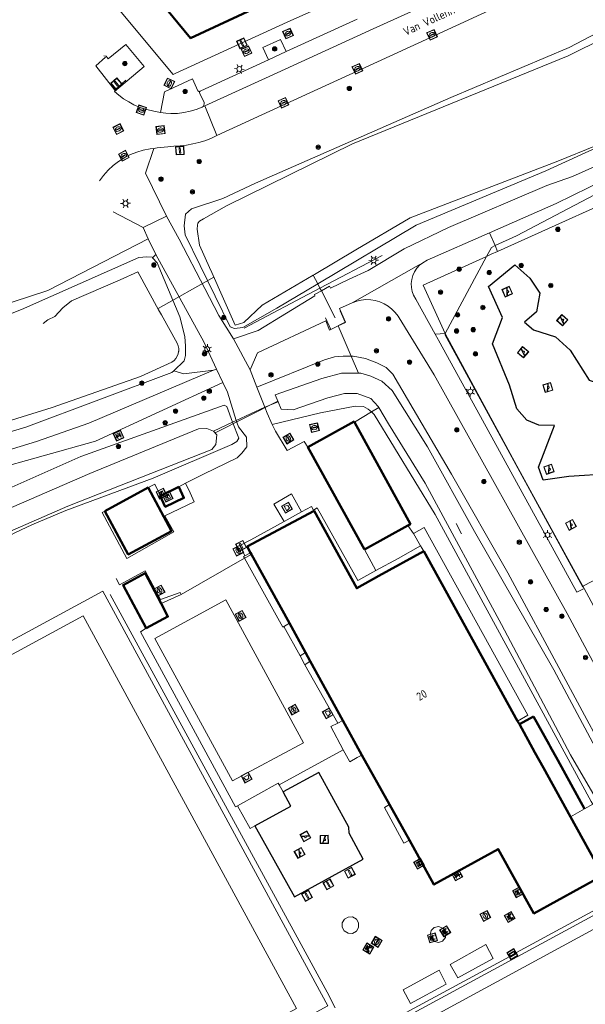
# Model space of a CAD drawing. Header units: metres. Extents: x 94279 to 96109, y 461866 to 463040.
# Tile 18 of 175: x 94541 to 94611, y 462527 to 462648. Entities that reach past the tile are written whole.
import ezdxf
from ezdxf.enums import TextEntityAlignment as Align

# ---------------------------------------------------------------- set-up
doc = ezdxf.new("R2010")
doc.units = ezdxf.units.M
doc.layers.get('0').update_dxf_attribs({"linetype": 'CONTINUOUS'})
for name, color, linetype, lineweight in [('B_BEBOUWINGSGRENS_0', 132, 'CONTINUOUS', 50), ('B_LUIFEL_1', 132, 'CONTINUOUS', 50), ('B_OPSTAL_0', 132, 'CONTINUOUS', 50), ('G_GRENS_ALGEMEEN_0', 251, 'CONTINUOUS', 13), ('K_DUIKER_LIJN_-1', 251, 'CONTINUOUS', 13), ('Q_BANK_0', 251, 'CONTINUOUS', 13), ('Q_BLOEMBAK_0', 251, 'CONTINUOUS', 13), ('Q_BOOM_0', 251, 'CONTINUOUS', 13), ('Q_BRANDKRAAN_0', 251, 'CONTINUOUS', 13), ('Q_CONTAINER_0', 251, 'CONTINUOUS', 13), ('Q_ELEKTRAKAST_0', 251, 'CONTINUOUS', 13), ('Q_FIETSENREK_LIJN_0', 251, 'CONTINUOUS', 13), ('Q_INSPECTIE_OF_RIOOLPUT_0', 251, 'CONTINUOUS', 13), ('Q_KOLK_0', 251, 'CONTINUOUS', 13), ('Q_LICHTMAST_0', 251, 'CONTINUOUS', 13), ('Q_PAAL_ALGEMEEN_0', 251, 'CONTINUOUS', 13), ('Q_PICKNICKTAFEL_0', 251, 'CONTINUOUS', 13), ('Q_RECLAMEBORD_0', 251, 'CONTINUOUS', 13), ('Q_SPEELVOORZIENING_0', 251, 'CONTINUOUS', 13), ('Q_VERKEERSBORDPAAL_0', 251, 'CONTINUOUS', 13), ('Q_VLAGGENMAST_0', 251, 'CONTINUOUS', 13), ('Q_WATERLEIDINGPUT_0', 251, 'CONTINUOUS', 13), ('T_CULTUURGRENS_0', 251, 'CONTINUOUS', 13), ('T_HEK_0', 251, 'CONTINUOUS', 13), ('T_HEK_1', 251, 'CONTINUOUS', 13), ('T_HEK_LIJN_0', 251, 'CONTINUOUS', 13), ('T_SPORTBELIJNING_0', 251, 'CONTINUOUS', 13), ('T_WALBESCHERMING_0', 251, 'CONTINUOUS', 13), ('V_WEGGRENS_0', 251, 'CONTINUOUS', 13), ('W_WATERGRENS_0', 251, 'CONTINUOUS', 13), ('Z_GBKN_HUISNUMMER_0', 251, 'CONTINUOUS', 13), ('Z_STRAATNAAM_0', 251, 'CONTINUOUS', 13)]:
    doc.layers.add(name, color=color, linetype=linetype, lineweight=lineweight)
doc.layers.add('Valondergrond_0', color=251, linetype='CONTINUOUS')
doc.styles.get("Standard").update_dxf_attribs({"font": 'isocp.shx'})

# ---------------------------------------------------------------- blocks, each defined once
blk = doc.blocks.new('Q_LICHTMAST')
for points in [[(-0.26, 0.15), (-0.52, 0.3)], [(0, 0.3), (0, 0.6)], [(0.26, 0.15), (0.52, 0.3)], [(-0.26, -0.15), (-0.52, -0.3)], [(0, -0.3), (0, -0.6)], [(0.26, -0.15), (0.52, -0.3)]]:
    blk.add_lwpolyline(points)
blk.add_circle((0, 0), 0.3)
blk = doc.blocks.new('Q_VERKEERSBORDPAAL')
for points in [[(-0.5, 0.5), (0.5, 0.5), (0.5, -0.5), (-0.5, -0.5)], [(-0.08, 0.33), (0.07, 0.33), (0.07, -0.33), (-0.08, -0.33)]]:
    blk.add_lwpolyline(points, close=True)
blk.add_lwpolyline([(-0.44, 0.46), (0.44, 0.46, -0.414214), (0.46, 0.44), (0.46, -0.44, -0.414214), (0.44, -0.46), (-0.44, -0.46, -0.414214), (-0.46, -0.44), (-0.46, 0.44), (-0.46, 0.44), (-0.46, 0.45), (-0.46, 0.45), (-0.46, 0.45), (-0.46, 0.45), (-0.46, 0.45), (-0.46, 0.45), (-0.46, 0.46), (-0.46, 0.46), (-0.46, 0.46), (-0.45, 0.46), (-0.45, 0.46), (-0.45, 0.46), (-0.45, 0.46), (-0.45, 0.46), (-0.45, 0.46), (-0.44, 0.46), (-0.44, 0.46)], format="xyb")
blk = doc.blocks.new('Q_VLAGGENMAST')
for points in [[(-0.5, 0.5), (0.5, 0.5), (0.5, -0.5), (-0.5, -0.5)], [(-0.08, 0.33), (0.07, 0.33), (0.07, -0.33), (-0.08, -0.33)]]:
    blk.add_lwpolyline(points, close=True)
blk.add_lwpolyline([(-0.44, 0.46), (0.44, 0.46, -0.414214), (0.46, 0.44), (0.46, -0.44, -0.414214), (0.44, -0.46), (-0.44, -0.46, -0.414214), (-0.46, -0.44), (-0.46, 0.44), (-0.46, 0.44), (-0.46, 0.45), (-0.46, 0.45), (-0.46, 0.45), (-0.46, 0.45), (-0.46, 0.45), (-0.46, 0.45), (-0.46, 0.46), (-0.46, 0.46), (-0.46, 0.46), (-0.45, 0.46), (-0.45, 0.46), (-0.45, 0.46), (-0.45, 0.46), (-0.45, 0.46), (-0.45, 0.46), (-0.44, 0.46), (-0.44, 0.46)], format="xyb")
blk = doc.blocks.new('Q_PAAL_ALGEMEEN')
for points in [[(-0.5, 0.5), (0.5, 0.5), (0.5, -0.5), (-0.5, -0.5)], [(-0.08, 0.33), (0.07, 0.33), (0.07, -0.33), (-0.08, -0.33)]]:
    blk.add_lwpolyline(points, close=True)
blk.add_lwpolyline([(-0.44, 0.46), (0.44, 0.46, -0.414214), (0.46, 0.44), (0.46, -0.44, -0.414214), (0.44, -0.46), (-0.44, -0.46, -0.414214), (-0.46, -0.44), (-0.46, 0.44), (-0.46, 0.44), (-0.46, 0.45), (-0.46, 0.45), (-0.46, 0.45), (-0.46, 0.45), (-0.46, 0.45), (-0.46, 0.45), (-0.46, 0.46), (-0.46, 0.46), (-0.46, 0.46), (-0.45, 0.46), (-0.45, 0.46), (-0.45, 0.46), (-0.45, 0.46), (-0.45, 0.46), (-0.45, 0.46), (-0.44, 0.46), (-0.44, 0.46)], format="xyb")
blk = doc.blocks.new('Q_KOLK')
blk.add_lwpolyline([(-0.5, 0.5), (0.5, 0.5), (0.5, -0.5), (-0.5, -0.5)], close=True)
for points in [[(-0.44, 0.46), (0.44, 0.46, -0.414214), (0.46, 0.44), (0.46, -0.44, -0.414214), (0.44, -0.46), (-0.44, -0.46, -0.414214), (-0.46, -0.44), (-0.46, 0.44, -0.414214), (-0.44, 0.46)], [(-0.34, 0.1, 0.380426), (-0.28, -0.18)], [(-0.01, 0.27, 0.240218), (-0.34, 0.1)], [(-0.19, 0.04, 0.853344), (-0.19, -0.03)], [(0.33, 0.11, 0.240191), (-0.01, 0.27)], [(0.18, -0.03, 0.849746), (0.18, 0.04)], [(0.27, -0.18, 0.380426), (0.33, 0.11)], [(-0.28, -0.18, 0.148452), (0.01, -0.26)], [(0.01, -0.26, 0.131742), (0.27, -0.18)]]:
    blk.add_lwpolyline(points, format="xyb")
for points in [[(-0.19, 0.04), (0.18, 0.04)], [(0.18, -0.03), (-0.19, -0.03)]]:
    blk.add_lwpolyline(points)
blk = doc.blocks.new('Q_WATERLEIDINGPUT')
blk.add_lwpolyline([(-0.5, 0.5), (0.5, 0.5), (0.5, -0.5), (-0.5, -0.5)], close=True)
for points in [[(-0.44, 0.46), (0.44, 0.46, -0.414214), (0.46, 0.44), (0.46, -0.44, -0.414214), (0.44, -0.46), (-0.44, -0.46, -0.414214), (-0.46, -0.44), (-0.46, 0.44), (-0.46, 0.44), (-0.46, 0.45), (-0.46, 0.45), (-0.46, 0.45), (-0.46, 0.45), (-0.46, 0.45), (-0.46, 0.45), (-0.46, 0.46), (-0.46, 0.46), (-0.46, 0.46), (-0.45, 0.46), (-0.45, 0.46), (-0.45, 0.46), (-0.45, 0.46), (-0.45, 0.46), (-0.45, 0.46), (-0.44, 0.46), (-0.44, 0.46)], [(-0.34, 0.1, 0.380426), (-0.28, -0.18)], [(-0.01, 0.27, 0.240218), (-0.34, 0.1)], [(-0.19, 0.04, 0.853344), (-0.19, -0.03)], [(0.33, 0.11, 0.240191), (-0.01, 0.27)], [(0.18, -0.03, 0.849746), (0.18, 0.04)], [(0.27, -0.18, 0.380426), (0.33, 0.11)], [(-0.28, -0.18, 0.148452), (0.01, -0.26)], [(0.01, -0.26, 0.131742), (0.27, -0.18)]]:
    blk.add_lwpolyline(points, format="xyb")
for points in [[(-0.19, 0.04), (0.18, 0.04)], [(0.18, -0.03), (-0.19, -0.03)]]:
    blk.add_lwpolyline(points)
blk = doc.blocks.new('Q_INSPECTIE_OF_RIOOLPUT')
blk.add_lwpolyline([(-0.5, 0.5), (0.5, 0.5), (0.5, -0.5), (-0.5, -0.5)], close=True)
for points in [[(-0.44, 0.46), (0.44, 0.46, -0.414214), (0.46, 0.44), (0.46, -0.44, -0.414214), (0.44, -0.46), (-0.44, -0.46, -0.414214), (-0.46, -0.44), (-0.46, 0.44), (-0.46, 0.44), (-0.46, 0.45), (-0.46, 0.45), (-0.46, 0.45), (-0.46, 0.45), (-0.46, 0.45), (-0.46, 0.45), (-0.46, 0.46), (-0.46, 0.46), (-0.46, 0.46), (-0.45, 0.46), (-0.45, 0.46), (-0.45, 0.46), (-0.45, 0.46), (-0.45, 0.46), (-0.45, 0.46), (-0.44, 0.46), (-0.44, 0.46)], [(-0.34, 0.1, 0.380426), (-0.28, -0.18)], [(-0.01, 0.27, 0.240218), (-0.34, 0.1)], [(-0.19, 0.04, 0.853344), (-0.19, -0.03)], [(0.33, 0.11, 0.240191), (-0.01, 0.27)], [(0.18, -0.03, 0.849746), (0.18, 0.04)], [(0.27, -0.18, 0.380426), (0.33, 0.11)], [(-0.28, -0.18, 0.148452), (0.01, -0.26)], [(0.01, -0.26, 0.131742), (0.27, -0.18)]]:
    blk.add_lwpolyline(points, format="xyb")
for points in [[(-0.19, 0.04), (0.18, 0.04)], [(0.18, -0.03), (-0.19, -0.03)]]:
    blk.add_lwpolyline(points)
blk = doc.blocks.new('Q_BRANDKRAAN')
blk.add_lwpolyline([(-0.5, 0.5), (0.5, 0.5), (0.5, -0.5), (-0.5, -0.5)], close=True)
for points in [[(-0.44, 0.46), (0.44, 0.46, -0.414214), (0.46, 0.44), (0.46, -0.44, -0.414214), (0.44, -0.46), (-0.44, -0.46, -0.414214), (-0.46, -0.44), (-0.46, 0.44), (-0.46, 0.44), (-0.46, 0.45), (-0.46, 0.45), (-0.46, 0.45), (-0.46, 0.45), (-0.46, 0.45), (-0.46, 0.45), (-0.46, 0.46), (-0.46, 0.46), (-0.46, 0.46), (-0.45, 0.46), (-0.45, 0.46), (-0.45, 0.46), (-0.45, 0.46), (-0.45, 0.46), (-0.45, 0.46), (-0.44, 0.46), (-0.44, 0.46)], [(-0.34, 0.1, 0.380426), (-0.28, -0.18)], [(-0.01, 0.27, 0.240218), (-0.34, 0.1)], [(-0.19, 0.04, 0.853344), (-0.19, -0.03)], [(0.33, 0.11, 0.240191), (-0.01, 0.27)], [(0.18, -0.03, 0.849746), (0.18, 0.04)], [(0.27, -0.18, 0.380426), (0.33, 0.11)], [(-0.28, -0.18, 0.148452), (0.01, -0.26)], [(0.01, -0.26, 0.131742), (0.27, -0.18)]]:
    blk.add_lwpolyline(points, format="xyb")
for points in [[(-0.19, 0.04), (0.18, 0.04)], [(0.18, -0.03), (-0.19, -0.03)]]:
    blk.add_lwpolyline(points)
blk = doc.blocks.new('Q_SPEELVOORZIENING')
blk.add_lwpolyline([(-0.5, 0.5), (0.5, 0.5), (0.5, -0.5), (-0.5, -0.5)], close=True)
for points in [[(-0.44, 0.46), (0.44, 0.46, -0.414214), (0.46, 0.44), (0.46, -0.44, -0.414214), (0.44, -0.46), (-0.44, -0.46, -0.414214), (-0.46, -0.44), (-0.46, 0.44), (-0.46, 0.44), (-0.46, 0.45), (-0.46, 0.45), (-0.46, 0.45), (-0.46, 0.45), (-0.46, 0.45), (-0.46, 0.45), (-0.46, 0.46), (-0.46, 0.46), (-0.46, 0.46), (-0.45, 0.46), (-0.45, 0.46), (-0.45, 0.46), (-0.45, 0.46), (-0.45, 0.46), (-0.45, 0.46), (-0.44, 0.46), (-0.44, 0.46)], [(-0.36, 0.2, 1.168313), (-0.39, 0.14)], [(-0.09, 0.02, 0.778987), (-0.04, -0.17)], [(-0.04, -0.17, 0.508825), (0.06, -0.04)], [(0.36, -0.16, 1.031322), (0.38, -0.1)]]:
    blk.add_lwpolyline(points, format="xyb")
for points in [[(-0.39, 0.14), (-0.09, 0.02)], [(-0.36, 0.2), (0.38, -0.1)], [(0.06, -0.04), (0.36, -0.16)]]:
    blk.add_lwpolyline(points)
blk = doc.blocks.new('Q_BANK')
blk.add_lwpolyline([(-0.5, 0.5), (0.5, 0.5), (0.5, -0.5), (-0.5, -0.5)], close=True)
blk.add_lwpolyline([(-0.44, 0.46), (0.44, 0.46, -0.414214), (0.46, 0.44), (0.46, -0.44, -0.414214), (0.44, -0.46), (-0.44, -0.46, -0.414214), (-0.46, -0.44), (-0.46, 0.44), (-0.46, 0.44), (-0.46, 0.45), (-0.46, 0.45), (-0.46, 0.45), (-0.46, 0.45), (-0.46, 0.45), (-0.46, 0.45), (-0.46, 0.46), (-0.46, 0.46), (-0.46, 0.46), (-0.45, 0.46), (-0.45, 0.46), (-0.45, 0.46), (-0.45, 0.46), (-0.45, 0.46), (-0.45, 0.46), (-0.44, 0.46), (-0.44, 0.46)], format="xyb")
for points in [[(-0.27, 0.02), (-0.37, -0.08)], [(-0.18, 0.13), (-0.27, 0.13), (-0.27, 0.28)], [(-0.27, 0.28), (0.26, 0.28), (0.26, 0.13), (0.17, 0.13)], [(-0.18, 0.02), (-0.27, 0.02)], [(-0.27, 0.02), (-0.18, 0.02)], [(-0.18, 0.02), (-0.18, 0.13)], [(-0.18, 0.13), (-0.14, 0.13)], [(-0.14, 0.13), (-0.14, 0.02)], [(0.13, 0.13), (-0.14, 0.13)], [(0.13, 0.02), (-0.14, 0.02)], [(-0.14, 0.02), (0.13, 0.02)], [(0.13, 0.02), (-0.14, 0.02)], [(-0.14, 0.02), (0.13, 0.02)], [(-0.14, 0.02), (0.13, 0.02)], [(0.13, 0.02), (0.13, 0.13)], [(0.13, 0.13), (0.17, 0.13)], [(0.17, 0.13), (0.17, 0.02)], [(0.17, 0.02), (0.26, 0.02)], [(0.17, 0.02), (0.26, 0.02)], [(0.26, 0.02), (0.36, -0.08)], [(-0.24, -0.08), (-0.37, -0.08)], [(-0.19, -0.08), (-0.19, -0.27), (-0.24, -0.27), (-0.24, -0.08)], [(-0.24, -0.08), (-0.19, -0.08)], [(0.18, -0.08), (-0.19, -0.08)], [(0.23, -0.08), (0.23, -0.27), (0.18, -0.27), (0.18, -0.08)], [(0.18, -0.08), (0.23, -0.08)], [(0.36, -0.08), (0.23, -0.08)]]:
    blk.add_lwpolyline(points)
blk = doc.blocks.new('Q_PICKNICKTAFEL')
blk.add_lwpolyline([(-0.5, 0.5), (0.5, 0.5), (0.5, -0.5), (-0.5, -0.5)], close=True)
blk.add_lwpolyline([(-0.44, 0.46), (0.44, 0.46, -0.414214), (0.46, 0.44), (0.46, -0.44, -0.414214), (0.44, -0.46), (-0.44, -0.46, -0.414214), (-0.46, -0.44), (-0.46, 0.44), (-0.46, 0.44), (-0.46, 0.45), (-0.46, 0.45), (-0.46, 0.45), (-0.46, 0.45), (-0.46, 0.45), (-0.46, 0.45), (-0.46, 0.46), (-0.46, 0.46), (-0.46, 0.46), (-0.45, 0.46), (-0.45, 0.46), (-0.45, 0.46), (-0.45, 0.46), (-0.45, 0.46), (-0.45, 0.46), (-0.44, 0.46), (-0.44, 0.46)], format="xyb")
for points in [[(-0.25, -0.06), (-0.41, -0.06), (-0.41, 0.02)], [(-0.41, 0.02), (-0.21, 0.02)], [(-0.14, 0.21), (-0.27, 0.21), (-0.27, 0.28)], [(-0.27, 0.28), (0.26, 0.28), (0.26, 0.21), (0.13, 0.21)], [(-0.21, 0.02), (-0.14, 0.21)], [(-0.12, 0.02), (-0.03, 0.21)], [(-0.12, 0.02), (0.11, 0.02)], [(0.03, 0.21), (-0.03, 0.21)], [(0.11, 0.02), (0.03, 0.21)], [(0.21, 0.02), (0.13, 0.21)], [(0.21, 0.02), (0.4, 0.02), (0.4, -0.06), (0.24, -0.06)], [(-0.34, -0.28), (-0.25, -0.06)], [(-0.34, -0.28), (-0.24, -0.28)], [(-0.24, -0.28), (-0.15, -0.06)], [(0.14, -0.06), (-0.15, -0.06)], [(0.23, -0.28), (0.14, -0.06)], [(0.23, -0.28), (0.33, -0.28)], [(0.33, -0.28), (0.24, -0.06)]]:
    blk.add_lwpolyline(points)
blk = doc.blocks.new('Q_ELEKTRAKAST')
for points in [[(-0.5, 0.5), (0.5, 0.5), (0.5, -0.5), (-0.5, -0.5)], [(-0.26, 0.26), (0.25, 0.26), (0.25, 0.19), (-0.26, 0.19)], [(-0.26, 0.11), (0.25, 0.11), (0.25, -0.33), (-0.26, -0.33)]]:
    blk.add_lwpolyline(points, close=True)
blk.add_lwpolyline([(-0.44, 0.46), (0.44, 0.46, -0.414214), (0.46, 0.44), (0.46, -0.44, -0.414214), (0.44, -0.46), (-0.44, -0.46, -0.414214), (-0.46, -0.44), (-0.46, 0.44), (-0.46, 0.44), (-0.46, 0.45), (-0.46, 0.45), (-0.46, 0.45), (-0.46, 0.45), (-0.46, 0.45), (-0.46, 0.45), (-0.46, 0.46), (-0.46, 0.46), (-0.46, 0.46), (-0.45, 0.46), (-0.45, 0.46), (-0.45, 0.46), (-0.45, 0.46), (-0.45, 0.46), (-0.45, 0.46), (-0.44, 0.46), (-0.44, 0.46)], format="xyb")
blk.add_lwpolyline([(-0.18, 0, -1), (-0.18, -0.07, -1)], format="xyb", close=True)
blk.add_lwpolyline([(0.04, 0.09), (-0.06, -0.11), (0.04, -0.11), (-0.06, -0.31)])
blk = doc.blocks.new('Q_RECLAMEBORD')
for points in [[(-0.5, 0.5), (0.5, 0.5), (0.5, -0.5), (-0.5, -0.5)], [(-0.37, 0.22), (0.36, 0.22), (0.36, -0.21), (-0.37, -0.21)]]:
    blk.add_lwpolyline(points, close=True)
for points in [[(-0.44, 0.46), (0.44, 0.46, -0.414214), (0.46, 0.44), (0.46, -0.44, -0.414214), (0.44, -0.46), (-0.44, -0.46, -0.414214), (-0.46, -0.44), (-0.46, 0.44), (-0.46, 0.44), (-0.46, 0.45), (-0.46, 0.45), (-0.46, 0.45), (-0.46, 0.45), (-0.46, 0.45), (-0.46, 0.45), (-0.46, 0.46), (-0.46, 0.46), (-0.46, 0.46), (-0.45, 0.46), (-0.45, 0.46), (-0.45, 0.46), (-0.45, 0.46), (-0.45, 0.46), (-0.45, 0.46), (-0.44, 0.46), (-0.44, 0.46)], [(-0.29, 0.16), (0.28, 0.16, -0.414214), (0.3, 0.14), (0.3, -0.13, -0.414214), (0.28, -0.16), (-0.29, -0.16, -0.414214), (-0.31, -0.13), (-0.31, 0.14), (-0.31, 0.14), (-0.31, 0.14), (-0.31, 0.14), (-0.31, 0.15), (-0.31, 0.15), (-0.31, 0.15), (-0.3, 0.15), (-0.3, 0.15), (-0.3, 0.15), (-0.3, 0.16), (-0.3, 0.16), (-0.3, 0.16), (-0.3, 0.16), (-0.29, 0.16), (-0.29, 0.16), (-0.29, 0.16), (-0.29, 0.16), (-0.29, 0.16)]]:
    blk.add_lwpolyline(points, format="xyb")
blk = doc.blocks.new('Q_BLOEMBAK')
for points in [[(-0.5, 0.5), (0.5, 0.5), (0.5, -0.5), (-0.5, -0.5)], [(-0.34, 0.2), (0.33, 0.2), (0.19, -0.25), (-0.2, -0.25)]]:
    blk.add_lwpolyline(points, close=True)
blk.add_lwpolyline([(-0.44, 0.46), (0.44, 0.46, -0.414214), (0.46, 0.44), (0.46, -0.44, -0.414214), (0.44, -0.46), (-0.44, -0.46, -0.414214), (-0.46, -0.44), (-0.46, 0.44), (-0.46, 0.44), (-0.46, 0.45), (-0.46, 0.45), (-0.46, 0.45), (-0.46, 0.45), (-0.46, 0.45), (-0.46, 0.45), (-0.46, 0.46), (-0.46, 0.46), (-0.46, 0.46), (-0.45, 0.46), (-0.45, 0.46), (-0.45, 0.46), (-0.45, 0.46), (-0.45, 0.46), (-0.45, 0.46), (-0.44, 0.46), (-0.44, 0.46)], format="xyb")
blk = doc.blocks.new('Q_CONTAINER')
for points in [[(-0.5, 0.5), (0.5, 0.5), (0.5, -0.5), (-0.5, -0.5)], [(-0.34, 0.2), (0.33, 0.2), (0.19, -0.25), (-0.2, -0.25)]]:
    blk.add_lwpolyline(points, close=True)
blk.add_lwpolyline([(-0.44, 0.46), (0.44, 0.46, -0.414214), (0.46, 0.44), (0.46, -0.44, -0.414214), (0.44, -0.46), (-0.44, -0.46, -0.414214), (-0.46, -0.44), (-0.46, 0.44), (-0.46, 0.44), (-0.46, 0.45), (-0.46, 0.45), (-0.46, 0.45), (-0.46, 0.45), (-0.46, 0.45), (-0.46, 0.45), (-0.46, 0.46), (-0.46, 0.46), (-0.46, 0.46), (-0.45, 0.46), (-0.45, 0.46), (-0.45, 0.46), (-0.45, 0.46), (-0.45, 0.46), (-0.45, 0.46), (-0.44, 0.46), (-0.44, 0.46)], format="xyb")
blk = doc.blocks.new('Q_BOOM')
for radius in [0.27, 0.18, 0.09]:
    blk.add_circle((0, 0), radius)

msp = doc.modelspace()

# ---------------------------------------------------------------- linework, layer by layer
at = {"layer": 'B_BEBOUWINGSGRENS_0'}
for p, q in [((94576.68, 462595.39), (94583.64, 462582.78)), ((94557.01, 462590.41), (94551.7, 462587.48)), ((94583.64, 462582.78), (94589.01, 462585.74)), ((94569.63, 462582.38), (94569.75, 462582.17)), ((94569.75, 462582.17), (94574.41, 462573.71)), ((94602.51, 462561.66), (94590.95, 462582.57)), ((94574.41, 462573.71), (94576.4, 462570.1)), ((94576.4, 462570.1), (94576.99, 462569.02)), ((94576.99, 462569.02), (94581.01, 462561.74)), ((94581.01, 462561.74), (94583.35, 462557.49)), ((94602.72, 462561.28), (94602.51, 462561.66)), ((94583.35, 462557.49), (94586.75, 462551.38)), ((94586.75, 462551.38), (94589.18, 462547.02))]:
    msp.add_line(p, q, dxfattribs=at)
for points in [[(94553.33, 462655), (94557.69, 462649.78), (94558.53, 462650.16), (94562.25, 462645.72), (94571.6, 462650.06), (94572.23, 462649.38), (94576.51, 462651.38), (94567.48, 462662.16)], [(94582.42, 462598.44), (94582.37, 462598.53), (94576.68, 462595.39)], [(94589.01, 462585.74), (94589.32, 462585.91), (94582.42, 462598.44)], [(94551.7, 462587.48), (94554.57, 462582.17), (94559.92, 462585.04), (94557.01, 462590.41)], [(94577.45, 462587.54), (94569.21, 462583.14), (94569.63, 462582.38)], [(94590.95, 462582.57), (94585.44, 462579.52), (94582.7, 462578.01), (94577.45, 462587.54)], [(94558.61, 462576.13), (94556.64, 462579.87), (94553.95, 462578.41), (94556.79, 462573.08)], [(94556.79, 462573.08), (94559.46, 462574.52), (94558.61, 462576.13)], [(94609.01, 462549.89), (94605.69, 462555.9), (94604.64, 462557.81), (94602.72, 462561.28)], [(94613, 462542.67), (94612.92, 462542.82), (94609.01, 462549.89)], [(94589.18, 462547.02), (94592.21, 462541.54), (94600.12, 462545.91), (94604.51, 462537.99), (94613, 462542.67)]]:
    msp.add_lwpolyline(points, dxfattribs=at)
at = {"layer": 'B_LUIFEL_1'}
msp.add_line((94604.47, 462562.24), (94602.72, 462561.28), dxfattribs=at)
for points in [[(94606.53, 462558.53), (94606.39, 462558.78), (94604.47, 462562.24)], [(94610.75, 462550.88), (94607.44, 462556.87), (94606.53, 462558.53)]]:
    msp.add_lwpolyline(points, dxfattribs=at)
at = {"layer": 'B_OPSTAL_0'}
msp.add_line((94560.81, 462590.48), (94558.56, 462589.4), dxfattribs=at)
msp.add_lwpolyline([(94558.56, 462589.4), (94558.5, 462589.37), (94559.14, 462588.04), (94561.44, 462589.12), (94560.81, 462590.48)], dxfattribs=at)
at = {"layer": 'G_GRENS_ALGEMEEN_0'}
for p, q in [((94557.01, 462590.41), (94557.85, 462590.83)), ((94560.81, 462590.48), (94561.61, 462590.93)), ((94577.45, 462587.54), (94577.39, 462587.64)), ((94575.9, 462587.41), (94573.75, 462586.22)), ((94589.01, 462585.74), (94589.7, 462584.75)), ((94589.7, 462584.75), (94590.57, 462583.22)), ((94590.57, 462583.22), (94590.95, 462582.57)), ((94569.63, 462582.38), (94568.94, 462582.02)), ((94575.74, 462569.68), (94576.4, 462570.1)), ((94576.99, 462569.02), (94576.31, 462568.59)), ((94580.38, 462561.4), (94581.01, 462561.74))]:
    msp.add_line(p, q, dxfattribs=at)
for points in [[(94589.7, 462584.75), (94591, 462585.49), (94603.77, 462562.41), (94602.51, 462561.66)], [(94590.57, 462583.22), (94587.8, 462581.69), (94585.07, 462580.2)], [(94610.54, 462578.28), (94614.03, 462580.08)], [(94574.41, 462573.71), (94573.8, 462573.36), (94573.73, 462573.31)], [(94594.19, 462531.73), (94595.13, 462530.07), (94599.51, 462532.46), (94598.61, 462534.18), (94594.19, 462531.73)], [(94588.4, 462528.61), (94589.33, 462526.92), (94593.72, 462529.31), (94592.83, 462531.02), (94588.4, 462528.61)]]:
    msp.add_lwpolyline(points, dxfattribs=at)
at = {"layer": 'K_DUIKER_LIJN_-1'}
for p, q in [((94558.24, 462612.42), (94565.1, 462616.3)), ((94572.99, 462601.04), (94565.27, 462597.13))]:
    msp.add_line(p, q, dxfattribs=at)
at = {"layer": 'Q_FIETSENREK_LIJN_0'}
msp.add_line((94610.55, 462578.14), (94593.54, 462609.25), dxfattribs=at)
at = {"layer": 'T_CULTUURGRENS_0'}
for p, q in [((94571.84, 462643.05), (94574.02, 462644.05)), ((94599.73, 462620.17), (94599.03, 462621.75)), ((94600.04, 462619.46), (94599.73, 462620.17)), ((94557.99, 462619.07), (94557.56, 462618.68)), ((94592.34, 462609.29), (94593.59, 462609.36)), ((94573.63, 462552.96), (94573.15, 462553.8)), ((94581.17, 462535.84), (94581.64, 462535.55)), ((94593.27, 462534.58), (94593.64, 462535.05))]:
    msp.add_line(p, q, dxfattribs=at)
for points in [[(94577.9, 462615.47), (94590.03, 462622.71), (94605.97, 462629.38), (94621.39, 462636.44), (94634.56, 462643.96), (94656.77, 462658.52), (94670.87, 462667.23), (94686.76, 462676.9), (94708, 462689.44), (94725.03, 462699.16), (94735.32, 462705.85)], [(94644.23, 462663.13), (94608.85, 462644.54), (94594.27, 462638.41), (94570.25, 462627.88), (94566.23, 462625.98), (94562.35, 462624.72), (94561.61, 462624.03), (94561.48, 462622.62), (94561.58, 462621.5), (94567.11, 462610.16), (94567.64, 462609.99), (94568.67, 462610.09), (94572.88, 462612.48), (94577.9, 462615.47)], [(94574.02, 462644.05), (94573.33, 462645.54), (94571.16, 462644.55), (94571.84, 462643.05)], [(94647.08, 462644.89), (94619.69, 462628.33), (94600.04, 462619.46)], [(94536.1, 462611.86), (94544.66, 462614.65), (94557.01, 462621.03)], [(94598.69, 462618.85), (94599.27, 462619.11), (94600.04, 462619.46)], [(94557.56, 462618.68), (94557.51, 462618.74), (94556.86, 462618.78), (94555.87, 462618.72), (94541.45, 462612.3), (94536.78, 462610.48)], [(94560.19, 462604.75), (94561.48, 462606), (94561.61, 462606.66), (94561.61, 462607.82), (94561.55, 462608.98), (94560.93, 462611.4), (94558.13, 462618.06), (94557.56, 462618.68)], [(94593.59, 462609.36), (94590.86, 462615.32), (94598.69, 462618.85)], [(94582.01, 462606.56), (94581.04, 462606.58), (94579.97, 462606.48), (94578.72, 462606.13), (94570.42, 462602.74)], [(94621.96, 462551.66), (94620.26, 462550.52), (94619.56, 462550.31), (94618.62, 462550.32), (94617.77, 462550.66), (94617.05, 462551.22), (94615, 462554.48), (94601.3, 462579.91), (94594.37, 462592.06), (94587.16, 462604.36), (94586.33, 462605.16), (94585.18, 462605.77), (94583.79, 462606.28), (94582.25, 462606.56), (94582.01, 462606.56)], [(94451.84, 462560.12), (94457.51, 462562.5), (94461.52, 462564.18), (94485.12, 462574.83), (94489.76, 462577.24), (94505.21, 462585.25), (94508.03, 462586.62), (94526.01, 462593.07), (94541.98, 462597.84), (94559.95, 462604.57), (94560.19, 462604.75)], [(94560.19, 462604.75), (94561.41, 462604.4), (94565.09, 462604.83)], [(94567.43, 462598.45), (94566.7, 462600.37), (94566.4, 462600.56), (94548.74, 462594.23), (94534.3, 462587.84), (94520.18, 462580.8)], [(94572.31, 462598.17), (94578.24, 462599.6), (94582.5, 462600.41), (94583.54, 462600.36), (94584.1, 462600.06), (94584.51, 462599.71)], [(94584.51, 462599.71), (94584.86, 462599.41), (94592.35, 462587.1)], [(94516.8, 462572.19), (94540.68, 462584.88), (94542.71, 462585.8), (94546.91, 462587.56), (94557.63, 462591.54), (94567.33, 462595.69), (94567.95, 462596.05), (94568.17, 462596.48), (94567.43, 462598.45)], [(94592.35, 462587.1), (94611.55, 462551.75), (94611.76, 462551.46)], [(94573.15, 462553.8), (94573.05, 462554.01), (94568.04, 462551.25)], [(94568.04, 462551.25), (94569.57, 462548.46), (94570.15, 462548.78)], [(94581.64, 462535.55), (94582.19, 462535.54), (94582.67, 462535.8), (94582.94, 462536.28), (94582.94, 462536.83), (94582.66, 462537.3), (94582.18, 462537.56), (94581.65, 462537.55), (94581.19, 462537.28), (94580.93, 462536.83), (94580.92, 462536.3), (94581.17, 462535.84)], [(94593.64, 462535.05), (94593.67, 462535.64), (94593.36, 462536.15), (94592.81, 462536.38), (94592.23, 462536.26), (94591.86, 462535.89), (94591.73, 462535.38), (94591.88, 462534.88), (94592.26, 462534.52), (94592.78, 462534.42), (94593.27, 462534.58)]]:
    msp.add_lwpolyline(points, dxfattribs=at)
at = {"layer": 'T_HEK_0'}
for p, q in [((94567.88, 462598.66), (94571.37, 462600.3)), ((94567.43, 462598.45), (94567.88, 462598.66)), ((94558.56, 462589.4), (94557.85, 462590.83)), ((94561.08, 462577.26), (94568.87, 462581.7)), ((94568.87, 462581.7), (94569.75, 462582.17)), ((94583.64, 462582.78), (94585.07, 462580.2)), ((94611.85, 462575.83), (94610.69, 462578)), ((94552.37, 462577.26), (94579.05, 462528.3)), ((94586.12, 462551.03), (94586.75, 462551.38)), ((94579.05, 462528.3), (94580.05, 462526.37))]:
    msp.add_line(p, q, dxfattribs=at)
for points in [[(94610.54, 462578.28), (94607.09, 462584.55), (94602.43, 462593.06), (94593.59, 462609.36)], [(94610.69, 462578), (94610.61, 462578.16), (94610.54, 462578.28)], [(94566.57, 462576.58), (94557.85, 462571.83), (94567.4, 462554.33), (94576.15, 462558.99), (94566.57, 462576.58)], [(94641.98, 462554.63), (94602.38, 462533.2), (94601.54, 462532.71), (94588.24, 462525.52), (94585.54, 462524.13), (94582.24, 462522.34)]]:
    msp.add_lwpolyline(points, dxfattribs=at)
at = {"layer": 'T_HEK_1'}
msp.add_line((94609.01, 462549.89), (94610.75, 462550.88), dxfattribs=at)
at = {"layer": 'T_HEK_LIJN_0'}
for p, q in [((94578.18, 462614.93), (94585.82, 462618.95)), ((94598.69, 462618.85), (94593.59, 462609.36)), ((94577.9, 462615.47), (94577.36, 462616.54)), ((94568.86, 462610.02), (94578.18, 462614.93)), ((94578.18, 462614.93), (94577.9, 462615.47)), ((94578.35, 462614.61), (94578.18, 462614.93)), ((94580.06, 462611.3), (94578.35, 462614.61)), ((94580.68, 462612.16), (94581.29, 462610.74)), ((94579.52, 462609.87), (94578.86, 462611.3)), ((94582.01, 462606.56), (94580.4, 462610.3)), ((94582.92, 462604.46), (94582.01, 462606.56)), ((94573.02, 462600.97), (94571.37, 462600.3)), ((94584.51, 462599.71), (94585.41, 462600.25)), ((94582.42, 462598.44), (94584.51, 462599.71)), ((94567.43, 462598.45), (94565.08, 462597.35)), ((94595.6, 462584.72), (94594.94, 462585.98)), ((94610.75, 462550.88), (94611.76, 462551.46))]:
    msp.add_line(p, q, dxfattribs=at)
for points in [[(94647.08, 462644.89), (94602.38, 462621.38), (94599.73, 462620.17)], [(94554.28, 462640.53), (94552.91, 462639.32), (94550.59, 462642.3), (94551.77, 462643.37)], [(94599.73, 462620.17), (94599.29, 462619.96), (94598.69, 462618.85)], [(94581.29, 462610.74), (94581.3, 462610.71), (94580.4, 462610.3)], [(94580.4, 462610.3), (94579.53, 462609.86), (94579.52, 462609.87)]]:
    msp.add_lwpolyline(points, dxfattribs=at)
at = {"layer": 'T_SPORTBELIJNING_0'}
for points in [[(94549.04, 462574.6), (94575.3, 462526.3), (94494.98, 462482.78), (94468.7, 462531.04), (94549.04, 462574.6)], [(94559.08, 462507.4), (94639.39, 462550.97), (94665.54, 462502.63), (94585.23, 462459.03), (94559.08, 462507.4)]]:
    msp.add_lwpolyline(points, dxfattribs=at)
at = {"layer": 'T_WALBESCHERMING_0'}
for p, q in [((94558.32, 462612.28), (94555.77, 462616.94)), ((94564.57, 462617.49), (94564.85, 462616.85)), ((94577.36, 462616.54), (94577.49, 462616.61)), ((94558.66, 462611.67), (94558.32, 462612.28))]:
    msp.add_line(p, q, dxfattribs=at)
for points in [[(94794.07, 462754.31), (94758.94, 462731.68), (94746.42, 462723.9), (94719.97, 462707.24), (94700.84, 462695.74), (94671.71, 462678.57), (94653.99, 462667.9), (94626.96, 462652.58), (94608.71, 462643.53), (94582.18, 462632.71), (94566.67, 462625.08), (94563.82, 462623.46)], [(94577.49, 462616.61), (94582.61, 462619.64), (94589.3, 462623.59), (94607.44, 462630.58), (94616.71, 462634.35), (94627.13, 462639.8), (94643.07, 462650.01), (94658.11, 462660.5), (94672.78, 462669.07), (94679.9, 462673.35), (94706.51, 462689.63), (94722.34, 462698.19), (94736.03, 462706.94), (94750.22, 462715.59), (94770.58, 462728.74), (94786.76, 462739.33), (94799.31, 462747.2)], [(94563.82, 462623.46), (94563.33, 462623.18), (94563.14, 462622.93), (94563.11, 462622.71), (94563.05, 462622.21), (94563.33, 462620.25), (94564.57, 462617.49)], [(94555.77, 462616.94), (94553.57, 462615.97), (94547.6, 462613.38), (94546.54, 462612.53), (94545.54, 462611.47), (94544.69, 462611.05), (94544.1, 462610.59)], [(94564.85, 462616.85), (94567.75, 462610.4), (94568.79, 462610.7), (94571.08, 462612.83), (94577.36, 462616.54)], [(94560.78, 462607.14), (94560.79, 462607.19), (94560.79, 462607.53), (94560.72, 462607.85), (94560.58, 462608.16), (94558.66, 462611.67)], [(94441.53, 462557.38), (94521.04, 462592.75), (94545.2, 462600.25), (94556.09, 462604.08), (94559.93, 462605.84), (94560.21, 462606.03), (94560.43, 462606.27), (94560.61, 462606.56), (94560.73, 462606.87), (94560.78, 462607.14)]]:
    msp.add_lwpolyline(points, dxfattribs=at)
at = {"layer": 'V_WEGGRENS_0'}
for p, q in [((94552.68, 462650.12), (94560.09, 462641.23)), ((94574.02, 462644.05), (94582.76, 462648.04)), ((94559.04, 462639.09), (94558.56, 462636.55)), ((94563.68, 462637.2), (94564.02, 462637.36)), ((94564.02, 462637.36), (94565.47, 462633.72)), ((94556.43, 462622.4), (94552.72, 462624.32)), ((94559.27, 462623.79), (94556.43, 462622.4)), ((94557.01, 462621.03), (94556.43, 462622.4)), ((94557.99, 462619.07), (94557.01, 462621.03)), ((94563.9, 462608.35), (94557.99, 462619.07)), ((94582.15, 462613.14), (94580.58, 462612.43)), ((94581.29, 462610.74), (94579.52, 462609.87)), ((94565.46, 462604.99), (94563.9, 462608.35)), ((94567.54, 462608.7), (94569.59, 462604.88)), ((94565.09, 462604.83), (94565.46, 462604.99)), ((94566.21, 462603.35), (94565.46, 462604.99)), ((94569.59, 462604.88), (94570.42, 462602.74)), ((94570.42, 462602.74), (94571.37, 462600.3)), ((94558.61, 462576.13), (94561.08, 462577.26)), ((94573.73, 462573.31), (94575.74, 462569.68)), ((94575.74, 462569.68), (94576.31, 462568.59)), ((94576.31, 462568.59), (94580.38, 462561.4)), ((94604.47, 462562.24), (94606.53, 462558.53)), ((94581.05, 462558.13), (94573.15, 462553.8)), ((94606.53, 462558.53), (94610.75, 462550.88))]:
    msp.add_line(p, q, dxfattribs=at)
for points in [[(94579.46, 462614.92), (94581.79, 462616.03), (94584.09, 462617.13), (94588.53, 462619.77), (94594.01, 462622.39), (94606.12, 462627.56), (94609.27, 462628.7), (94612.37, 462630.06), (94615.45, 462631.47), (94618.5, 462632.94), (94621.53, 462634.46), (94624.52, 462636.05), (94627.48, 462637.68), (94630.42, 462639.38), (94633.32, 462641.12), (94634.1, 462641.61), (94662.61, 462659.25), (94690.96, 462675.88), (94718.68, 462692.48), (94730.84, 462700.69), (94770.86, 462726.28)], [(94623.85, 462660.49), (94619.31, 462658.42), (94610.22, 462654.24), (94601.14, 462650.09), (94591.78, 462645.78), (94582.76, 462641.65), (94573.54, 462637.43), (94565.47, 462633.72)], [(94560.09, 462641.23), (94560.36, 462641.35), (94574.13, 462647.68), (94581.32, 462650.92)], [(94564.02, 462637.36), (94572.9, 462641.42), (94584.73, 462646.84), (94592.81, 462650.55)], [(94647.88, 462647.54), (94634.72, 462639.43), (94633.17, 462638.51), (94631.61, 462637.6), (94630.04, 462636.71), (94628.46, 462635.83), (94626.88, 462634.97), (94613.29, 462628.32), (94607.24, 462625.36), (94605.22, 462624.47), (94599.03, 462621.75)], [(94552.88, 462639.15), (94556.55, 462642.21), (94554.26, 462644.94), (94552.12, 462643.18), (94551.87, 462643.5), (94551.59, 462643.53)], [(94563.36, 462639.11), (94563.42, 462639.19), (94563.52, 462639.23), (94571.84, 462643.05)], [(94563.36, 462639.11), (94563.16, 462639.24), (94562.5, 462640.69), (94559.04, 462639.09)], [(94552.88, 462639.15), (94553.43, 462638.67), (94553.43, 462638.67), (94554.01, 462638.25), (94554.63, 462637.86), (94555.27, 462637.52), (94556.06, 462637.19), (94556.88, 462636.92), (94557.71, 462636.71), (94558.56, 462636.55)], [(94563.68, 462637.2), (94563.81, 462637.31), (94563.9, 462637.46), (94563.93, 462637.63), (94563.91, 462637.8), (94563.4, 462638.89), (94563.35, 462639), (94563.36, 462639.11)], [(94558.56, 462636.55), (94559.19, 462636.47), (94559.82, 462636.43), (94560.62, 462636.45), (94561.4, 462636.54), (94562.18, 462636.7), (94562.94, 462636.93), (94563.68, 462637.2)], [(94565.47, 462633.72), (94564.74, 462633.37), (94564.02, 462633.08), (94563.28, 462632.86), (94562.54, 462632.68), (94561.75, 462632.55), (94560.96, 462632.46), (94560.2, 462632.4), (94559.43, 462632.35), (94558.15, 462632.19), (94557.74, 462632.14)], [(94551.04, 462628.13), (94551.54, 462628.81), (94552.1, 462629.44), (94552.71, 462630.02), (94553.38, 462630.54), (94554.09, 462630.99), (94554.84, 462631.37), (94555.62, 462631.68), (94556.43, 462631.92), (94557.26, 462632.08), (94557.74, 462632.14)], [(94557.74, 462632.14), (94556.7, 462629.11), (94559.27, 462623.79)], [(94559.27, 462623.79), (94560.83, 462620.98), (94564.01, 462614.89), (94565.74, 462611.58), (94567.54, 462608.7)], [(94599.03, 462621.75), (94591.37, 462618.38), (94590.82, 462618.07)], [(94590.82, 462618.07), (94590.02, 462617.61), (94582.15, 462613.14)], [(94590.82, 462618.07), (94590.43, 462617.75), (94590.09, 462617.38), (94589.82, 462616.96), (94589.61, 462616.5), (94589.48, 462616.02), (94589.42, 462615.52), (94589.44, 462615.02), (94589.53, 462614.53), (94589.7, 462614.06), (94589.97, 462613.57), (94592.34, 462609.29)], [(94577.56, 462614), (94577.51, 462614.14), (94578.35, 462614.61)], [(94578.35, 462614.61), (94579.34, 462615.18), (94579.46, 462614.92)], [(94567.54, 462608.7), (94570.59, 462609.71), (94577.56, 462614)], [(94612.65, 462567.31), (94608.59, 462574.91), (94592.24, 462604.27), (94587.92, 462611.27), (94587.79, 462611.5), (94587.44, 462611.96), (94587.03, 462612.37), (94586.58, 462612.73), (94586.08, 462613.03), (94585.55, 462613.26), (94584.99, 462613.43), (94584.42, 462613.51), (94583.84, 462613.53), (94583.26, 462613.47), (94582.7, 462613.34), (94582.15, 462613.14)], [(94580.58, 462612.43), (94581.33, 462610.76), (94581.29, 462610.74)], [(94578.88, 462610.9), (94570.49, 462606.97), (94569.59, 462604.88)], [(94579.52, 462609.87), (94579.35, 462609.79), (94578.88, 462610.9)], [(94592.34, 462609.29), (94592.71, 462608.61), (94592.77, 462608.52), (94597.5, 462599.96), (94609.8, 462577.51), (94610.69, 462578)], [(94482.39, 462568.99), (94485.4, 462570.86), (94487.82, 462572.06), (94489.47, 462572.82), (94492.66, 462574.55), (94497.84, 462577.46), (94503.15, 462580.14), (94508.66, 462582.28), (94520.68, 462588.02), (94527.25, 462590.98), (94531.71, 462592.55), (94543.3, 462596.09), (94549.74, 462598.31), (94565.09, 462604.83)], [(94566.21, 462603.35), (94550.56, 462596.1), (94537.61, 462592.51), (94532.27, 462590.86), (94521.43, 462586.41), (94512.11, 462581.93), (94506.02, 462579.15)], [(94567.88, 462598.66), (94566.78, 462602.13), (94566.21, 462603.35)], [(94571.37, 462600.3), (94571.66, 462599.56), (94572.31, 462598.17)], [(94561.61, 462590.93), (94563.84, 462592.03), (94568, 462594.04), (94568.57, 462594.64), (94569.16, 462595.42), (94569.12, 462596.62), (94568.13, 462597.88), (94567.88, 462598.66)], [(94572.31, 462598.17), (94572.69, 462597.35), (94574.12, 462594.95), (94576.22, 462596.09), (94576.68, 462595.39)], [(94562.7, 462588.66), (94562.18, 462589.74), (94561.61, 462590.93)], [(94575.9, 462587.41), (94574.68, 462589.64), (94572.5, 462588.36), (94573.75, 462586.22)], [(94551.7, 462587.48), (94551.36, 462587.32), (94554.39, 462581.69), (94560.18, 462584.94), (94559.07, 462586.92), (94562.7, 462588.66)], [(94577.39, 462587.64), (94577.14, 462588.09), (94575.9, 462587.41)], [(94585.07, 462580.2), (94582.85, 462578.97), (94577.85, 462587.92), (94577.39, 462587.64)], [(94573.75, 462586.22), (94569.67, 462583.98), (94568.32, 462583.26), (94568.94, 462582.02)], [(94568.94, 462582.02), (94568.75, 462581.92), (94568.87, 462581.7)], [(94568.87, 462581.7), (94573.61, 462573.22), (94573.73, 462573.31)], [(94561.08, 462577.26), (94560.95, 462577.47), (94558.54, 462576.63), (94556.68, 462580.17), (94553.5, 462578.44), (94553.07, 462579.21)], [(94579.15, 462526.64), (94551.44, 462577.67), (94464.91, 462530.75), (94492.6, 462479.69), (94579.15, 462526.64)], [(94568.04, 462551.25), (94567.77, 462551.13), (94556.07, 462572.65), (94556.79, 462573.08)], [(94580.38, 462561.4), (94579.51, 462560.98), (94581.05, 462558.13)], [(94581.05, 462558.13), (94581.85, 462556.65), (94582.76, 462557.17), (94583.35, 462557.49)], [(94669.37, 462503), (94641.74, 462553.96), (94555.27, 462507.1), (94582.87, 462456.06)], [(94586.12, 462551.03), (94588.51, 462546.66), (94589.18, 462547.02)]]:
    msp.add_lwpolyline(points, dxfattribs=at)
at = {"layer": 'Valondergrond_0'}
for points in [[(94613.94, 462592.09), (94608.8, 462591.75), (94605.64, 462591.32), (94605.08, 462592.91), (94607.04, 462598.02), (94605.11, 462598.08), (94603.66, 462598.68), (94602.43, 462600.1), (94601.51, 462603), (94599.4, 462608.07), (94600.64, 462611.34), (94598.94, 462615.15), (94602.17, 462617.79), (94604.01, 462616.18), (94605.23, 462614.33), (94604.82, 462612.02), (94603.34, 462610.75), (94604.48, 462609.8), (94607.18, 462608.96), (94608.99, 462607.32), (94611.33, 462603.63), (94613.61, 462602.88), (94615.07, 462599.08)], [(94570.15, 462548.78), (94575.05, 462540.05), (94583.51, 462544.69), (94581.78, 462547.86), (94581.75, 462548.61), (94578.02, 462555.32), (94573.63, 462552.96)], [(94570.15, 462548.78), (94574.59, 462551.18), (94573.63, 462552.96)]]:
    msp.add_lwpolyline(points, dxfattribs=at)
at = {"layer": 'W_WATERGRENS_0'}
for points in [[(94582.92, 462604.46), (94580.82, 462604.48), (94578.41, 462603.84), (94572.67, 462601.83), (94573.02, 462600.97)], [(94614.29, 462554.21), (94606.95, 462567.98), (94597.19, 462584.99), (94591.42, 462595.41), (94587.07, 462602.34), (94585.78, 462603.51), (94584.43, 462604.13), (94583.19, 462604.46), (94582.92, 462604.46)], [(94573.02, 462600.97), (94573.39, 462600.04), (94574.87, 462599.95), (94579.15, 462601.44), (94581.2, 462601.99), (94582.77, 462601.99), (94584.42, 462601.38), (94585.34, 462600.37), (94585.41, 462600.25)], [(94585.41, 462600.25), (94586.6, 462598.26), (94591.13, 462590.94), (94600.54, 462573.53), (94609.03, 462557.53), (94612.34, 462551.79)], [(94565.08, 462597.35), (94565.48, 462596.87), (94565.36, 462595.7), (94564.86, 462595.09), (94547.16, 462588.11), (94537.4, 462583.88), (94530.88, 462580.6), (94519.25, 462574.31), (94516.46, 462572.89), (94512.44, 462570.84), (94487.95, 462557.52), (94473.53, 462549.47), (94451.61, 462537.84), (94451.37, 462537.67)], [(94521.07, 462578.71), (94531.77, 462584.31), (94549.84, 462592.15), (94563.24, 462597.63), (94564.27, 462597.68), (94565.08, 462597.35)]]:
    msp.add_lwpolyline(points, dxfattribs=at)

# ---------------------------------------------------------------- block references
at = {"layer": 'Q_BANK_0'}
for p, rotation in [((94553.39, 462596.78), 24.85796302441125), ((94590.37, 462544.12), 118.947077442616), ((94595.07, 462542.68), 28.87491307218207), ((94602.54, 462540.6), 118.9900202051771), ((94592.02, 462534.99), 106.4266089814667), ((94593.58, 462535.8), 121.8415936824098)]:
    msp.add_blockref('Q_BANK', p, dxfattribs=dict(at, rotation=rotation))
at = {"layer": 'Q_BLOEMBAK_0'}
for p, rotation in [((94579.14, 462562.63), 119.5385812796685), ((94569.15, 462554.71), 28.04492551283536)]:
    msp.add_blockref('Q_BLOEMBAK', p, dxfattribs=dict(at, rotation=rotation))
at = {"layer": 'Q_BOOM_0'}
for p, rotation in [((94572.6, 462644.38), 24.44395478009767), ((94554.16, 462642.57), 129.9558831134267), ((94581.79, 462639.52), 24.59700276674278), ((94561.57, 462639.15), 24.81610513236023), ((94577.96, 462632.29), 23.66628906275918), ((94563.32, 462630.53), 14.23837655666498), ((94558.61, 462628.36), 115.8283079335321), ((94562.47, 462626.79), 18.02620795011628), ((94607.46, 462622.18), 24.29196994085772), ((94557.74, 462617.79), 112.8240456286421), ((94602.95, 462617.74), 138.8361515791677), ((94595.31, 462617.27), 24.2948705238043), ((94599.01, 462616.86), 39.21980983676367), ((94606.59, 462615.27), 123.3469403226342), ((94593.02, 462614.45), 114.6377994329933), ((94595.11, 462611.64), 114.6377994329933), ((94598.23, 462612.56), 114.0251483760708), ((94566.34, 462611.32), 116.0085228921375), ((94586.62, 462611.16), 127.0082452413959), ((94594.99, 462609.67), 118.4794983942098), ((94597.04, 462609.83), 69.10473767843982), ((94563.95, 462606.84), 114.8194871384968), ((94585.12, 462607.23), 159.5934926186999), ((94597.31, 462606.84), 118.4794983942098), ((94577.9, 462605.6), 22.21350824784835), ((94589.21, 462605.84), 121.6731989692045), ((94572.15, 462604.27), 22.21350824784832), ((94556.26, 462603.26), 20.52528707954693), ((94564.56, 462602.26), 24.85796302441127), ((94563.87, 462601.42), 24.85796302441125), ((94560.41, 462599.81), 24.85796302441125), ((94559.12, 462598.38), 19.69759171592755), ((94595.01, 462597.5), 119.1090937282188), ((94553.37, 462595.47), 19.69759171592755), ((94598.36, 462591.13), 119.1090937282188), ((94602.72, 462583.68), 119.1090937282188), ((94604.11, 462578.79), 118.3033086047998), ((94606.02, 462575.38), 118.3033086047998), ((94607.96, 462574.57), 118.1323293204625), ((94610.88, 462569.49), 118.1323293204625)]:
    msp.add_blockref('Q_BOOM', p, dxfattribs=dict(at, rotation=rotation))
at = {"layer": 'Q_BRANDKRAAN_0', "rotation": 24.66665346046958}
msp.add_blockref('Q_BRANDKRAAN', (94569.13, 462644.09), dxfattribs=at)
at = {"layer": 'Q_CONTAINER_0', "rotation": 120.403259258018}
msp.add_blockref('Q_CONTAINER', (94574.11, 462587.92), dxfattribs=at)
at = {"layer": 'Q_ELEKTRAKAST_0', "rotation": 25.77573360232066}
for p in [(94558.67, 462589.66), (94559.42, 462589.27)]:
    msp.add_blockref('Q_ELEKTRAKAST', p, dxfattribs=at)
at = {"layer": 'Q_INSPECTIE_OF_RIOOLPUT_0'}
for p, rotation in [((94553.35, 462634.52), 27.03986015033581), ((94558.55, 462634.39), 7.185373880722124), ((94577.5, 462597.78), 13.58271832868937), ((94574.29, 462596.43), 120.7878952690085)]:
    msp.add_blockref('Q_INSPECTIE_OF_RIOOLPUT', p, dxfattribs=dict(at, rotation=rotation))
at = {"layer": 'Q_KOLK_0'}
for p, rotation in [((94591.97, 462646.12), 24.72465629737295), ((94582.78, 462641.93), 24.61263010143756), ((94556.19, 462636.86), 161.5110203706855), ((94573.68, 462637.75), 24.59700276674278), ((94554.03, 462631.23), 27.03986015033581), ((94568.12, 462582.65), 116.5465208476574), ((94558.43, 462577.72), 117.7311838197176), ((94568.41, 462574.61), 118.5762197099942), ((94574.93, 462563.07), 118.5762197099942), ((94598.53, 462537.69), 117.4357005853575), ((94585.17, 462534.5), 59.84115775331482)]:
    msp.add_blockref('Q_KOLK', p, dxfattribs=dict(at, rotation=rotation))
at = {"layer": 'Q_LICHTMAST_0'}
for p, rotation in [((94568.25, 462641.91), 24.6714802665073), ((94554.24, 462625.37), 152.766824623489), ((94584.79, 462618.37), 30.77907333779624), ((94564.29, 462607.44), 114.8194871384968), ((94596.69, 462602.21), 118.966378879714), ((94606.19, 462584.56), 118.7090366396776)]:
    msp.add_blockref('Q_LICHTMAST', p, dxfattribs=dict(at, rotation=rotation))
at = {"layer": 'Q_PAAL_ALGEMEEN_0', "rotation": 24.66665346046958}
msp.add_blockref('Q_PAAL_ALGEMEEN', (94568.57, 462645.07), dxfattribs=at)
at = {"layer": 'Q_PICKNICKTAFEL_0'}
for p, rotation in [((94601.53, 462537.55), 118.9900202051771), ((94584.12, 462533.68), 59.84115775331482)]:
    msp.add_blockref('Q_PICKNICKTAFEL', p, dxfattribs=dict(at, rotation=rotation))
at = {"layer": 'Q_RECLAMEBORD_0', "rotation": 30.6092706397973}
msp.add_blockref('Q_RECLAMEBORD', (94601.86, 462532.98), dxfattribs=at)
at = {"layer": 'Q_SPEELVOORZIENING_0'}
for p, rotation in [((94601.23, 462614.51), 114.0251483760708), ((94608, 462610.99), 137.7089266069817), ((94603.18, 462607.06), 140.0216882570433), ((94606.23, 462602.71), 107.5604990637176), ((94606.37, 462592.66), 109.3252627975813), ((94609.06, 462585.81), 118.675007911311), ((94576.38, 462547.49), 28.49620919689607), ((94578.7, 462547.1), 91.85508525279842), ((94575.66, 462545.44), 119.2881952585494)]:
    msp.add_blockref('Q_SPEELVOORZIENING', p, dxfattribs=dict(at, rotation=rotation))
at = {"layer": 'Q_VERKEERSBORDPAAL_0'}
for p, rotation in [((94553.12, 462640.11), 39.8792811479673), ((94560.94, 462631.87), 4.19766835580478)]:
    msp.add_blockref('Q_VERKEERSBORDPAAL', p, dxfattribs=dict(at, rotation=rotation))
at = {"layer": 'Q_VLAGGENMAST_0'}
for p, rotation in [((94568.47, 462583.23), 28.07912453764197), ((94581.86, 462543), 28.74264984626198), ((94579.22, 462541.58), 28.74264984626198), ((94576.58, 462540.16), 28.74264984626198)]:
    msp.add_blockref('Q_VLAGGENMAST', p, dxfattribs=dict(at, rotation=rotation))
at = {"layer": 'Q_WATERLEIDINGPUT_0'}
for p, rotation in [((94574.24, 462646.27), 24.44395478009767), ((94559.64, 462640.13), 64.04834751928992)]:
    msp.add_blockref('Q_WATERLEIDINGPUT', p, dxfattribs=dict(at, rotation=rotation))

# ---------------------------------------------------------------- texts
at = {"layer": 'Z_GBKN_HUISNUMMER_0'}
msp.add_text('20', height=1, rotation=28.9, dxfattribs=at).set_placement((94590.7, 462564.86), align=Align.MIDDLE)
at = {"layer": 'Z_STRAATNAAM_0', "linetype": 'Continuous'}
msp.add_text('Van Vollenhovenkade', height=1, rotation=24.6431, dxfattribs=at).set_placement((94593.93, 462648.92), align=Align.MIDDLE)

doc.saveas('drawing.dxf')
